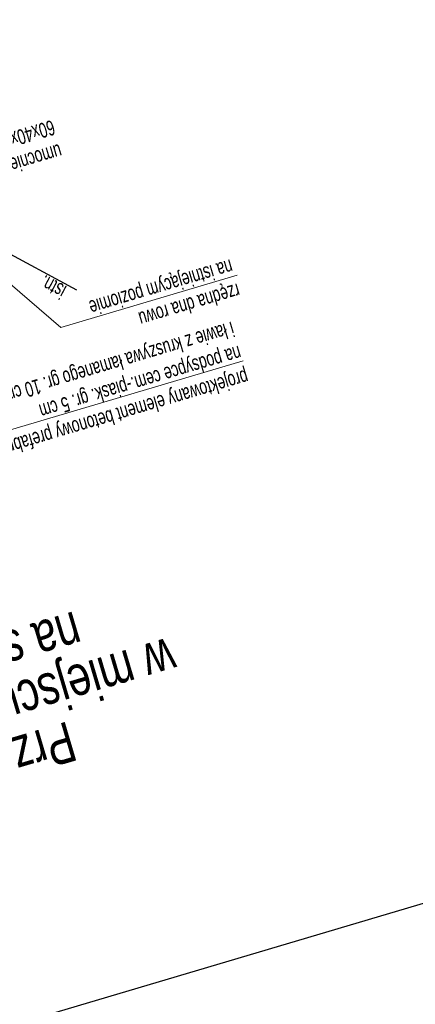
# Model space of a CAD drawing. Header units: metres. Extents: x 7437403 to 7437771, y 5556473 to 5556945.
# Tile 18 of 23: x 7437462.34 to 7437466.29, y 5556903.21 to 5556913.04. Entities that reach past the tile are written whole.
import ezdxf
from ezdxf.enums import TextEntityAlignment as Align

# ---------------------------------------------------------------- set-up
doc = ezdxf.new("R2010")
doc.units = ezdxf.units.M
doc.header["$MEASUREMENT"] = 0
for name, color, linetype, lineweight in [('12_obrys', 7, 'Continuous', 0), ('1_tabelka', 7, 'Continuous', 0), ('3_opisy', 7, 'Continuous', 0), ('opisy', 7, 'Continuous', 0)]:
    doc.layers.add(name, color=color, linetype=linetype, lineweight=lineweight)
doc.layers.add('_ PTC Kon_Bet_Kon', color=3, linetype='Continuous')
doc.styles.add('Style-Arial', font='arial.ttf')

msp = doc.modelspace()

# ---------------------------------------------------------------- linework, layer by layer
at = {"layer": '12_obrys', "color": 7, "linetype": 'Continuous', "lineweight": 30}
msp.add_line((7437462.1145, 5556910.7758), (7437462.9085, 5556910.3449), dxfattribs=at)
at = {"layer": '3_opisy', "color": 7}
for p, q in [((7437462.7524, 5556909.9706), (7437461.9667, 5556910.6444)), ((7437464.5144, 5556910.4928), (7437462.7524, 5556909.9706)), ((7437464.5727, 5556909.6364), (7437462.1232, 5556908.9104))]:
    msp.add_line(p, q, dxfattribs=at)
at = {"layer": '_ PTC Kon_Bet_Kon', "color": 3, "linetype": 'Continuous', "lineweight": 25}
msp.add_line((7437564.2454, 5556933.2293), (7437403.0824, 5556885.4619), dxfattribs=at)

# ---------------------------------------------------------------- texts
at = {"layer": '1_tabelka', "color": 7, "linetype": 'Continuous', "lineweight": 0, "insert": (7437460.6864, 5556905.8017), "char_height": 0.4, "width": 8.986213, "attachment_point": 5, "rotation": 196.50939, "line_spacing_factor": 0.776524, "style": 'Style-Arial'}
msp.add_mtext('\\H1x;\\W0.75;Przekrój przez chodnik\\Pw miejscu uzupełnienia nawierzchni\\Pna skrzyżowaniu DW z DG', dxfattribs=at)
at = {"layer": '3_opisy', "color": 7, "linetype": 'Continuous', "lineweight": 0, "style": 'Style-Arial', "width": 0.666667}
msp.add_text('istn.', height=0.15, rotation=151.87786, dxfattribs=at).set_placement((7437462.7503, 5556910.2456), align=Align.TOP_LEFT)
at = {"layer": 'opisy', "color": 7, "linetype": 'Continuous', "lineweight": 0, "char_height": 0.15, "attachment_point": 1, "rotation": 196.50939, "style": 'Style-Arial'}
for s, insert in [('\\H1x;\\W0.666667;umocnienie płytą ażurową\\P60x40x10', (7437462.7807, 5556911.66)), ('\\H1x;\\W0.666667;rzędna dna rowu\\Pna istniejącym poziomie', (7437464.557, 5556910.2678)), ('\\H1x;\\W0.666667;projektowany element betonowy prefabrykowany\\Pna podsypce cem.-piask. gr. 5 cm\\Pi ławie z kruszywa łamanego gr. 10 cm', (7437464.6408, 5556909.4065))]:
    msp.add_mtext(s, dxfattribs=dict(at, insert=insert))

doc.saveas('drawing.dxf')
